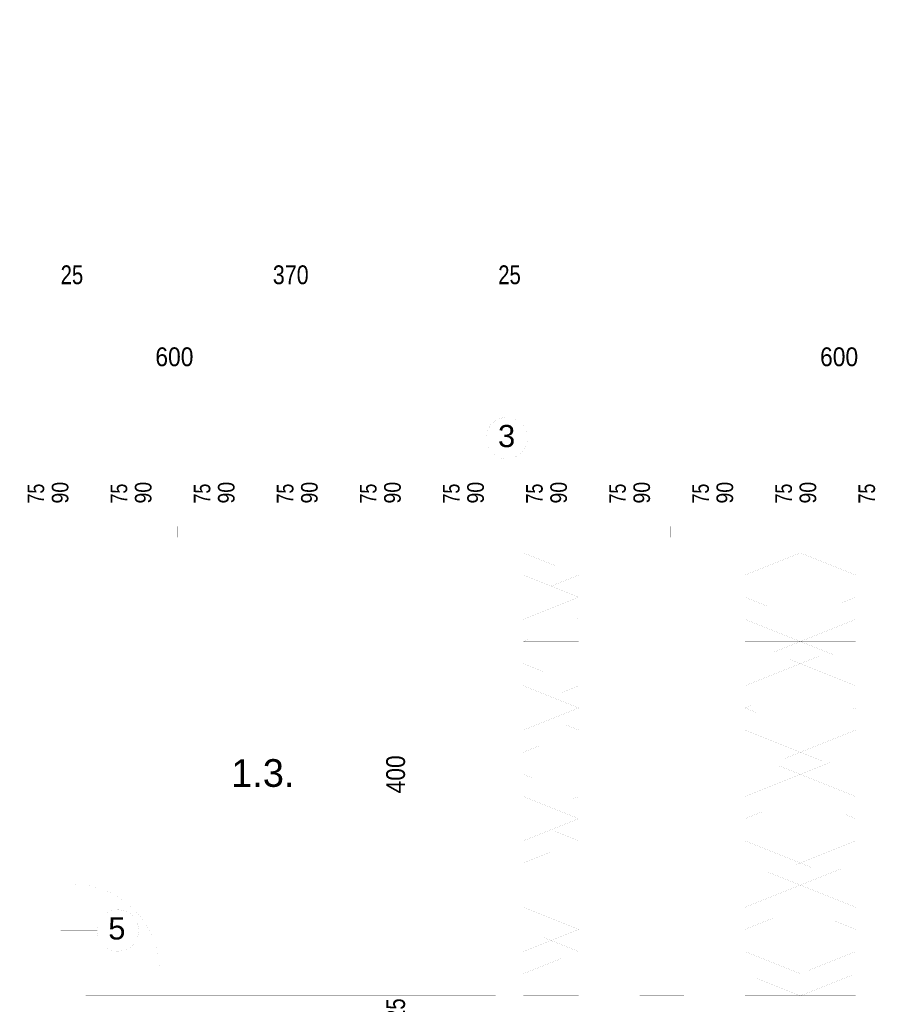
# Paper-space layout 'Layout1' of a CAD drawing. Header units: inches. Extents: x 7368 to 30263, y 5719 to 13940.
# Tile 7 of 44: x 8726 to 9505, y 12900 to 13790. Entities that reach past the tile are written whole.
import ezdxf
from ezdxf.enums import TextEntityAlignment as Align

# ---------------------------------------------------------------- set-up
doc = ezdxf.new("R2010")
doc.units = ezdxf.units.IN
doc.header["$LTSCALE"] = 2
doc.header["$MEASUREMENT"] = 0
for name, pattern in [('ACAD_ISO04W100', [30, 24, -3, 0, -3]), ('ACAD_ISO07W100', [3, 0, -3]), ('DASHED', [0.75, 0.5, -0.25]), ('DASHEDX2', [1.5, 1, -0.5]), ('HIDDEN', [9.525, 6.35, -3.175]), ('OS', [60, 30, -15, 0, -15]), ('PRZERYW', [60, 30, -30])]:
    doc.linetypes.add(name, pattern=pattern)
doc.layers.get('DEFPOINTS').update_dxf_attribs({"linetype": 'CONTINUOUS', "lineweight": 15})
for name, color, linetype, lineweight in [('A CIENKA', 7, 'CONTINUOUS', 13), ('A KRESKOWANIA', 7, 'CONTINUOUS', 5), ('A MURY ISTN', 7, 'CONTINUOUS', 15), ('A OSIE', 7, 'ACAD_ISO04W100', 13), ('A PRZERYWANIA', 7, 'HIDDEN', 15), ('A WYMIARY', 7, 'CONTINUOUS', 9), ('ECIANA_PROJEKT', 7, 'CONTINUOUS', 15), ('WYBURZENIA', 7, 'CONTINUOUS', 9)]:
    doc.layers.add(name, color=color, linetype=linetype, lineweight=lineweight)
doc.styles.get("Standard").update_dxf_attribs({"font": 'arial.ttf'})

psp = doc.layouts.get("Layout1")

# ---------------------------------------------------------------- linework, layer by layer
at = {"layer": 'A CIENKA', "color": 7, "linetype": 'Continuous', "const_width": 0.018}
psp.add_lwpolyline([(9184.25, 13411.66, 1), (9146.85, 13411.66, 1)], format="xyb", close=True, dxfattribs=at)
for points in [[(9180.55, 13267.96), (9180.55, 13307.96)], [(9180.55, 13307.96), (9230.55, 13307.96)], [(9230.55, 13307.96), (9230.55, 13267.96)], [(9380.55, 13267.96), (9380.55, 13307.96)], [(9380.55, 13307.96), (9430.55, 13307.96)], [(9430.55, 13307.96), (9430.55, 13267.96)], [(9430.55, 13267.96), (9430.55, 13307.96)], [(9430.55, 13307.96), (9480.55, 13307.96)], [(9480.55, 13307.96), (9480.55, 13267.96)], [(9230.55, 13267.96), (9180.55, 13267.96)], [(9180.55, 13227.96), (9180.55, 13267.96)], [(9180.55, 13267.96), (9230.55, 13267.96)], [(9230.55, 13267.96), (9230.55, 13227.96)], [(9380.55, 13227.96), (9380.55, 13267.96)], [(9380.55, 13267.96), (9430.55, 13267.96)], [(9430.55, 13267.96), (9380.55, 13267.96)], [(9430.55, 13267.96), (9430.55, 13227.96)], [(9430.55, 13227.96), (9430.55, 13267.96)], [(9430.55, 13267.96), (9480.55, 13267.96)], [(9480.55, 13267.96), (9430.55, 13267.96)], [(9480.55, 13267.96), (9480.55, 13227.96)], [(9180.55, 13187.96), (9180.55, 13227.96)], [(9180.55, 13227.96), (9230.55, 13227.96)], [(9230.55, 13227.96), (9180.55, 13227.96)], [(9230.55, 13227.96), (9230.55, 13187.96)], [(9430.55, 13227.96), (9380.55, 13227.96)], [(9380.55, 13187.96), (9380.55, 13227.96)], [(9380.55, 13227.96), (9430.55, 13227.96)], [(9430.55, 13227.96), (9430.55, 13187.96)], [(9480.55, 13227.96), (9430.55, 13227.96)], [(9430.55, 13187.96), (9430.55, 13227.96)], [(9430.55, 13227.96), (9480.55, 13227.96)], [(9480.55, 13227.96), (9480.55, 13187.96)], [(9180.55, 13147.96), (9180.55, 13187.96)], [(9180.55, 13187.96), (9230.55, 13187.96)], [(9230.55, 13187.96), (9180.55, 13187.96)], [(9230.55, 13187.96), (9230.55, 13147.96)], [(9430.55, 13187.96), (9380.55, 13187.96)], [(9380.55, 13147.96), (9380.55, 13187.96)], [(9380.55, 13187.96), (9430.55, 13187.96)], [(9430.55, 13187.96), (9430.55, 13147.96)], [(9480.55, 13187.96), (9430.55, 13187.96)], [(9430.55, 13147.96), (9430.55, 13187.96)], [(9430.55, 13187.96), (9480.55, 13187.96)], [(9480.55, 13187.96), (9480.55, 13147.96)], [(9230.55, 13147.96), (9180.55, 13147.96)], [(9180.55, 13107.96), (9180.55, 13147.96)], [(9180.55, 13147.96), (9230.55, 13147.96)], [(9230.55, 13147.96), (9230.55, 13107.96)], [(9380.55, 13107.96), (9380.55, 13147.96)], [(9380.55, 13147.96), (9430.55, 13147.96)], [(9430.55, 13147.96), (9380.55, 13147.96)], [(9430.55, 13147.96), (9430.55, 13107.96)], [(9430.55, 13107.96), (9430.55, 13147.96)], [(9430.55, 13147.96), (9480.55, 13147.96)], [(9480.55, 13147.96), (9430.55, 13147.96)], [(9480.55, 13147.96), (9480.55, 13107.96)], [(8896.53, 13133.54), (8999.02, 13133.54)], [(8896.53, 13079.63), (8896.53, 13133.54)], [(8999.02, 13133.54), (8999.02, 13079.63)], [(9230.55, 13107.96), (9180.55, 13107.96)], [(9180.55, 13067.96), (9180.55, 13107.96)], [(9180.55, 13107.96), (9230.55, 13107.96)], [(9230.55, 13107.96), (9230.55, 13067.96)], [(9430.55, 13107.96), (9380.55, 13107.96)], [(9380.55, 13067.96), (9380.55, 13107.96)], [(9380.55, 13107.96), (9430.55, 13107.96)], [(9430.55, 13107.96), (9430.55, 13067.96)], [(9480.55, 13107.96), (9430.55, 13107.96)], [(9430.55, 13067.96), (9430.55, 13107.96)], [(9430.55, 13107.96), (9480.55, 13107.96)], [(9480.55, 13107.96), (9480.55, 13067.96)], [(8999.02, 13079.63), (8896.53, 13079.63)], [(9180.55, 13027.96), (9180.55, 13067.96)], [(9180.55, 13067.96), (9230.55, 13067.96)], [(9230.55, 13067.96), (9180.55, 13067.96)], [(9230.55, 13067.96), (9230.55, 13027.96)], [(9430.55, 13067.96), (9380.55, 13067.96)], [(9380.55, 13027.96), (9380.55, 13067.96)], [(9380.55, 13067.96), (9430.55, 13067.96)], [(9430.55, 13067.96), (9430.55, 13027.96)], [(9480.55, 13067.96), (9430.55, 13067.96)], [(9430.55, 13027.96), (9430.55, 13067.96)], [(9430.55, 13067.96), (9480.55, 13067.96)], [(9480.55, 13067.96), (9480.55, 13027.96)], [(9230.55, 13027.96), (9180.55, 13027.96)], [(9180.55, 12987.96), (9180.55, 13027.96)], [(9180.55, 13027.96), (9230.55, 13027.96)], [(9230.55, 13027.96), (9230.55, 12987.96)], [(9380.55, 12987.96), (9380.55, 13027.96)], [(9380.55, 13027.96), (9430.55, 13027.96)], [(9430.55, 13027.96), (9380.55, 13027.96)], [(9430.55, 13027.96), (9430.55, 12987.96)], [(9430.55, 12987.96), (9430.55, 13027.96)], [(9430.55, 13027.96), (9480.55, 13027.96)], [(9480.55, 13027.96), (9430.55, 13027.96)], [(9480.55, 13027.96), (9480.55, 12987.96)], [(8778.05, 13013.96), (8768.05, 13013.96)], [(8768.05, 13013.96), (8768.05, 13008.96)], [(8768.05, 13008.96), (8778.05, 13008.96)], [(8778.05, 13008.96), (8778.05, 13013.96)], [(9180.55, 12947.96), (9180.55, 12987.96)], [(9180.55, 12987.96), (9230.55, 12987.96)], [(9230.55, 12987.96), (9180.55, 12987.96)], [(9230.55, 12987.96), (9230.55, 12947.96)], [(9380.55, 12947.96), (9380.55, 12987.96)], [(9380.55, 12987.96), (9430.55, 12987.96)], [(9430.55, 12987.96), (9380.55, 12987.96)], [(9430.55, 12987.96), (9430.55, 12947.96)], [(9480.55, 12987.96), (9430.55, 12987.96)], [(9430.55, 12947.96), (9430.55, 12987.96)], [(9430.55, 12987.96), (9480.55, 12987.96)], [(9480.55, 12987.96), (9480.55, 12947.96)], [(9180.55, 12907.96), (9180.55, 12947.96)], [(9180.55, 12947.96), (9230.55, 12947.96)], [(9230.55, 12947.96), (9180.55, 12947.96)], [(9230.55, 12947.96), (9230.55, 12907.96)], [(9430.55, 12947.96), (9380.55, 12947.96)], [(9380.55, 12907.96), (9380.55, 12947.96)], [(9380.55, 12947.96), (9430.55, 12947.96)], [(9430.55, 12947.96), (9430.55, 12907.96)], [(9430.55, 12907.96), (9430.55, 12947.96)], [(9430.55, 12947.96), (9480.55, 12947.96)], [(9480.55, 12947.96), (9430.55, 12947.96)], [(9480.55, 12947.96), (9480.55, 12907.96)], [(8852.05, 12929.96), (8773.05, 12929.96)], [(8773.05, 12929.96), (8773.05, 12924.96)], [(8852.05, 12924.96), (8852.05, 12929.96)], [(8778.05, 12924.96), (8768.05, 12924.96)], [(8768.05, 12924.96), (8768.05, 12919.96)], [(8773.05, 12924.96), (8852.05, 12924.96)], [(8778.05, 12919.96), (8778.05, 12924.96)], [(8768.05, 12919.96), (8778.05, 12919.96)], [(9230.55, 12907.96), (9180.55, 12907.96)], [(9430.55, 12907.96), (9380.55, 12907.96)], [(9480.55, 12907.96), (9430.55, 12907.96)]]:
    psp.add_lwpolyline(points, dxfattribs=at)
at = {"layer": 'A CIENKA', "color": 7, "linetype": 'DASHEDX2', "const_width": 0.018}
for points in [[(9230.55, 13287.96), (9180.55, 13287.96)], [(9430.55, 13287.96), (9380.55, 13287.96)], [(9480.55, 13287.96), (9430.55, 13287.96)], [(9230.55, 13247.96), (9180.55, 13247.96)], [(9430.55, 13247.96), (9380.55, 13247.96)], [(9480.55, 13247.96), (9430.55, 13247.96)], [(9230.55, 13207.96), (9180.55, 13207.96)], [(9430.55, 13207.96), (9380.55, 13207.96)], [(9480.55, 13207.96), (9430.55, 13207.96)], [(9230.55, 13167.96), (9180.55, 13167.96)], [(9430.55, 13167.96), (9380.55, 13167.96)], [(9480.55, 13167.96), (9430.55, 13167.96)], [(9230.55, 13127.96), (9180.55, 13127.96)], [(9430.55, 13127.96), (9380.55, 13127.96)], [(9480.55, 13127.96), (9430.55, 13127.96)], [(9230.55, 13087.96), (9180.55, 13087.96)], [(9430.55, 13087.96), (9380.55, 13087.96)], [(9480.55, 13087.96), (9430.55, 13087.96)], [(9230.55, 13047.96), (9180.55, 13047.96)], [(9430.55, 13047.96), (9380.55, 13047.96)], [(9480.55, 13047.96), (9430.55, 13047.96)], [(9230.55, 13007.96), (9180.55, 13007.96)], [(9430.55, 13007.96), (9380.55, 13007.96)], [(9480.55, 13007.96), (9430.55, 13007.96)], [(9230.55, 12967.96), (9180.55, 12967.96)], [(9430.55, 12967.96), (9380.55, 12967.96)], [(9480.55, 12967.96), (9430.55, 12967.96)], [(9230.55, 12927.96), (9180.55, 12927.96)], [(9430.55, 12927.96), (9380.55, 12927.96)], [(9480.55, 12927.96), (9430.55, 12927.96)]]:
    psp.add_lwpolyline(points, dxfattribs=at)
at = {"layer": 'A KRESKOWANIA', "color": 254, "linetype": 'Continuous', "const_width": 0.018}
for points in [[(8753.05, 13304.85), (8753.05, 13383.85)], [(8828.05, 13304.85), (8828.05, 13383.85)], [(8903.05, 13304.85), (8903.05, 13383.85)], [(8978.05, 13304.85), (8978.05, 13383.85)], [(9053.05, 13304.85), (9053.05, 13383.85)], [(9128.05, 13304.85), (9128.05, 13383.85)], [(9203.05, 13304.85), (9203.05, 13383.85)], [(9278.05, 13304.85), (9278.05, 13383.85)], [(9353.05, 13304.85), (9353.05, 13383.85)], [(9428.05, 13304.85), (9428.05, 13383.85)], [(9503.05, 13304.85), (9503.05, 13383.85)], [(9180.55, 13307.96), (9230.55, 13287.96)], [(9230.55, 13307.96), (9180.55, 13287.96)], [(9305.55, 13307.96), (9285.55, 13307.96)], [(9285.55, 13307.96), (9285.55, 12907.96)], [(9305.55, 12907.96), (9305.55, 13307.96)], [(9325.55, 13307.96), (9305.55, 13307.96)], [(9305.55, 13307.96), (9305.55, 12907.96)], [(9325.55, 12907.96), (9325.55, 13307.96)], [(9380.55, 13307.96), (9430.55, 13287.96)], [(9430.55, 13307.96), (9380.55, 13287.96)], [(9430.55, 13307.96), (9480.55, 13287.96)], [(9480.55, 13307.96), (9430.55, 13287.96)], [(9230.55, 13287.96), (9180.55, 13267.96)], [(9180.55, 13287.96), (9230.55, 13267.96)], [(9380.55, 13287.96), (9430.55, 13267.96)], [(9430.55, 13287.96), (9380.55, 13267.96)], [(9430.55, 13287.96), (9480.55, 13267.96)], [(9480.55, 13287.96), (9430.55, 13267.96)], [(9180.55, 13267.96), (9230.55, 13247.96)], [(9230.55, 13267.96), (9180.55, 13247.96)], [(9430.55, 13267.96), (9380.55, 13247.96)], [(9380.55, 13267.96), (9430.55, 13247.96)], [(9480.55, 13267.96), (9430.55, 13247.96)], [(9430.55, 13267.96), (9480.55, 13247.96)], [(9230.55, 13247.96), (9180.55, 13227.96)], [(9180.55, 13247.96), (9230.55, 13227.96)], [(9380.55, 13247.96), (9430.55, 13227.96)], [(9430.55, 13247.96), (9380.55, 13227.96)], [(9430.55, 13247.96), (9480.55, 13227.96)], [(9480.55, 13247.96), (9430.55, 13227.96)], [(9180.55, 13227.96), (9230.55, 13207.96)], [(9230.55, 13227.96), (9180.55, 13207.96)], [(9430.55, 13227.96), (9380.55, 13207.96)], [(9380.55, 13227.96), (9430.55, 13207.96)], [(9480.55, 13227.96), (9430.55, 13207.96)], [(9430.55, 13227.96), (9480.55, 13207.96)], [(9230.55, 13207.96), (9180.55, 13187.96)], [(9180.55, 13207.96), (9230.55, 13187.96)], [(9430.55, 13207.96), (9380.55, 13187.96)], [(9380.55, 13207.96), (9430.55, 13187.96)], [(9480.55, 13207.96), (9430.55, 13187.96)], [(9430.55, 13207.96), (9480.55, 13187.96)], [(9230.55, 13187.96), (9180.55, 13167.96)], [(9180.55, 13187.96), (9230.55, 13167.96)], [(9380.55, 13187.96), (9430.55, 13167.96)], [(9430.55, 13187.96), (9380.55, 13167.96)], [(9430.55, 13187.96), (9480.55, 13167.96)], [(9480.55, 13187.96), (9430.55, 13167.96)], [(9180.55, 13167.96), (9230.55, 13147.96)], [(9230.55, 13167.96), (9180.55, 13147.96)], [(9430.55, 13167.96), (9380.55, 13147.96)], [(9380.55, 13167.96), (9430.55, 13147.96)], [(9480.55, 13167.96), (9430.55, 13147.96)], [(9430.55, 13167.96), (9480.55, 13147.96)], [(9180.55, 13147.96), (9230.55, 13127.96)], [(9230.55, 13147.96), (9180.55, 13127.96)], [(9430.55, 13147.96), (9380.55, 13127.96)], [(9380.55, 13147.96), (9430.55, 13127.96)], [(9480.55, 13147.96), (9430.55, 13127.96)], [(9430.55, 13147.96), (9480.55, 13127.96)], [(9180.55, 13127.96), (9230.55, 13107.96)], [(9230.55, 13127.96), (9180.55, 13107.96)], [(9430.55, 13127.96), (9380.55, 13107.96)], [(9380.55, 13127.96), (9430.55, 13107.96)], [(9480.55, 13127.96), (9430.55, 13107.96)], [(9430.55, 13127.96), (9480.55, 13107.96)], [(9180.55, 13107.96), (9230.55, 13087.96)], [(9230.55, 13107.96), (9180.55, 13087.96)], [(9430.55, 13107.96), (9380.55, 13087.96)], [(9380.55, 13107.96), (9430.55, 13087.96)], [(9480.55, 13107.96), (9430.55, 13087.96)], [(9430.55, 13107.96), (9480.55, 13087.96)], [(9230.55, 13087.96), (9180.55, 13067.96)], [(9180.55, 13087.96), (9230.55, 13067.96)], [(9380.55, 13087.96), (9430.55, 13067.96)], [(9430.55, 13087.96), (9380.55, 13067.96)], [(9430.55, 13087.96), (9480.55, 13067.96)], [(9480.55, 13087.96), (9430.55, 13067.96)], [(9230.55, 13067.96), (9180.55, 13047.96)], [(9180.55, 13067.96), (9230.55, 13047.96)], [(9380.55, 13067.96), (9430.55, 13047.96)], [(9430.55, 13067.96), (9380.55, 13047.96)], [(9430.55, 13067.96), (9480.55, 13047.96)], [(9480.55, 13067.96), (9430.55, 13047.96)], [(9180.55, 13047.96), (9230.55, 13027.96)], [(9230.55, 13047.96), (9180.55, 13027.96)], [(9430.55, 13047.96), (9380.55, 13027.96)], [(9380.55, 13047.96), (9430.55, 13027.96)], [(9480.55, 13047.96), (9430.55, 13027.96)], [(9430.55, 13047.96), (9480.55, 13027.96)], [(9180.55, 13027.96), (9230.55, 13007.96)], [(9230.55, 13027.96), (9180.55, 13007.96)], [(9430.55, 13027.96), (9380.55, 13007.96)], [(9380.55, 13027.96), (9430.55, 13007.96)], [(9480.55, 13027.96), (9430.55, 13007.96)], [(9430.55, 13027.96), (9480.55, 13007.96)], [(9230.55, 13007.96), (9180.55, 12987.96)], [(9180.55, 13007.96), (9230.55, 12987.96)], [(9380.55, 13007.96), (9430.55, 12987.96)], [(9430.55, 13007.96), (9380.55, 12987.96)], [(9430.55, 13007.96), (9480.55, 12987.96)], [(9480.55, 13007.96), (9430.55, 12987.96)], [(9230.55, 12987.96), (9180.55, 12967.96)], [(9180.55, 12987.96), (9230.55, 12967.96)], [(9380.55, 12987.96), (9430.55, 12967.96)], [(9430.55, 12987.96), (9380.55, 12967.96)], [(9430.55, 12987.96), (9480.55, 12967.96)], [(9480.55, 12987.96), (9430.55, 12967.96)], [(8762.8, 12966.96), (8795.87, 12966.96)], [(9230.55, 12967.96), (9180.55, 12947.96)], [(9180.55, 12967.96), (9230.55, 12947.96)], [(9430.55, 12967.96), (9380.55, 12947.96)], [(9380.55, 12967.96), (9430.55, 12947.96)], [(9430.55, 12967.96), (9480.55, 12947.96)], [(9480.55, 12967.96), (9430.55, 12947.96)], [(9230.55, 12947.96), (9180.55, 12927.96)], [(9180.55, 12947.96), (9230.55, 12927.96)], [(9380.55, 12947.96), (9430.55, 12927.96)], [(9430.55, 12947.96), (9380.55, 12927.96)], [(9430.55, 12947.96), (9480.55, 12927.96)], [(9480.55, 12947.96), (9430.55, 12927.96)], [(9180.55, 12927.96), (9230.55, 12907.96)], [(9230.55, 12927.96), (9180.55, 12907.96)], [(9430.55, 12927.96), (9380.55, 12907.96)], [(9380.55, 12927.96), (9430.55, 12907.96)], [(9480.55, 12927.96), (9430.55, 12907.96)], [(9430.55, 12927.96), (9480.55, 12907.96)], [(9285.55, 12907.96), (9305.55, 12907.96)], [(9305.55, 12907.96), (9325.55, 12907.96)]]:
    psp.add_lwpolyline(points, dxfattribs=at)
psp.add_lwpolyline([(8852.05, 12929.96, 0.414214), (8773.05, 13008.96, 0.414214)], format="xyb", dxfattribs=at)
at = {"layer": 'A MURY ISTN', "color": 4, "linetype": 'Continuous', "const_width": 0.018}
for points in [[(8715.55, 13331.96), (10440.55, 13331.96)], [(8715.55, 13307.96), (8760.55, 13307.96)], [(8735.87, 13307.96), (8835.87, 13307.96)], [(8760.55, 13157.96), (8760.55, 13307.96)], [(8785.55, 13307.96), (10440.55, 13307.96)], [(8785.55, 13013.96), (8785.55, 13307.96)], [(9150.55, 13307.96), (9180.55, 13307.96)], [(9150.55, 13262.96), (9150.55, 13307.96)], [(9180.55, 13307.96), (9180.55, 13262.96)], [(9180.55, 13262.96), (9150.55, 13262.96)], [(9155.55, 12907.96), (9155.55, 13262.96)], [(9180.55, 12623.96), (9180.55, 13262.96)], [(8720.55, 13157.96), (8760.55, 13157.96)], [(8720.55, 13145.96), (8760.55, 13145.96)], [(8760.55, 13013.96), (8760.55, 13145.96)], [(8760.55, 13013.96), (8785.55, 13013.96)], [(8760.55, 12919.96), (8785.55, 12919.96)], [(8760.55, 12818.96), (8760.55, 12919.96)], [(8785.55, 12907.96), (8785.55, 12919.96)], [(8785.55, 12907.96), (9155.55, 12907.96)]]:
    psp.add_lwpolyline(points, dxfattribs=at)
at = {"layer": 'A OSIE', "color": 1, "linetype": 'OS', "const_width": 0.018}
for points in [[(9165.55, 10192.96), (9165.55, 13392.96)], [(7865.55, 13292.96), (13525.55, 13292.96)]]:
    psp.add_lwpolyline(points, dxfattribs=at)
at = {"layer": 'A PRZERYWANIA', "color": 3, "linetype": 'DASHED', "const_width": 0.018}
for points in [[(8793.05, 13331.96), (8713.05, 13331.96)], [(8868.05, 13331.96), (8788.05, 13331.96)], [(8788.05, 13331.96), (8788.05, 13321.96)], [(8793.05, 13331.96), (8788.05, 13331.96)], [(8788.05, 13331.96), (8788.05, 13321.96)], [(8788.05, 13321.96), (8788.05, 13331.96)], [(8788.05, 13331.96), (8793.05, 13331.96)], [(8793.05, 13321.96), (8793.05, 13331.96)], [(8793.05, 13321.96), (8793.05, 13331.96)], [(8793.05, 13331.96), (8793.05, 13321.96)], [(8943.05, 13331.96), (8863.05, 13331.96)], [(8863.05, 13331.96), (8863.05, 13321.96)], [(8868.05, 13331.96), (8863.05, 13331.96)], [(8863.05, 13331.96), (8863.05, 13321.96)], [(8863.05, 13321.96), (8863.05, 13331.96)], [(8863.05, 13331.96), (8868.05, 13331.96)], [(8868.05, 13321.96), (8868.05, 13331.96)], [(8868.05, 13321.96), (8868.05, 13331.96)], [(8868.05, 13331.96), (8868.05, 13321.96)], [(9018.05, 13331.96), (8938.05, 13331.96)], [(8938.05, 13331.96), (8938.05, 13321.96)], [(8943.05, 13331.96), (8938.05, 13331.96)], [(8938.05, 13331.96), (8938.05, 13321.96)], [(8938.05, 13321.96), (8938.05, 13331.96)], [(8938.05, 13331.96), (8943.05, 13331.96)], [(8943.05, 13321.96), (8943.05, 13331.96)], [(8943.05, 13321.96), (8943.05, 13331.96)], [(8943.05, 13331.96), (8943.05, 13321.96)], [(9093.05, 13331.96), (9013.05, 13331.96)], [(9013.05, 13331.96), (9013.05, 13321.96)], [(9018.05, 13331.96), (9013.05, 13331.96)], [(9013.05, 13331.96), (9013.05, 13321.96)], [(9013.05, 13321.96), (9013.05, 13331.96)], [(9013.05, 13331.96), (9018.05, 13331.96)], [(9018.05, 13321.96), (9018.05, 13331.96)], [(9018.05, 13321.96), (9018.05, 13331.96)], [(9018.05, 13331.96), (9018.05, 13321.96)], [(9168.05, 13331.96), (9088.05, 13331.96)], [(9088.05, 13331.96), (9088.05, 13321.96)], [(9093.05, 13331.96), (9088.05, 13331.96)], [(9088.05, 13331.96), (9088.05, 13321.96)], [(9088.05, 13321.96), (9088.05, 13331.96)], [(9088.05, 13331.96), (9093.05, 13331.96)], [(9093.05, 13321.96), (9093.05, 13331.96)], [(9093.05, 13321.96), (9093.05, 13331.96)], [(9093.05, 13331.96), (9093.05, 13321.96)], [(9163.05, 13321.96), (9163.05, 13331.96)], [(9163.05, 13331.96), (9168.05, 13331.96)], [(9243.05, 13331.96), (9163.05, 13331.96)], [(9163.05, 13331.96), (9163.05, 13321.96)], [(9168.05, 13331.96), (9163.05, 13331.96)], [(9163.05, 13331.96), (9163.05, 13321.96)], [(9168.05, 13321.96), (9168.05, 13331.96)], [(9168.05, 13331.96), (9168.05, 13321.96)], [(9168.05, 13321.96), (9168.05, 13331.96)], [(9318.05, 13331.96), (9238.05, 13331.96)], [(9238.05, 13331.96), (9238.05, 13321.96)], [(9243.05, 13331.96), (9238.05, 13331.96)], [(9238.05, 13331.96), (9238.05, 13321.96)], [(9238.05, 13321.96), (9238.05, 13331.96)], [(9238.05, 13331.96), (9243.05, 13331.96)], [(9243.05, 13321.96), (9243.05, 13331.96)], [(9243.05, 13321.96), (9243.05, 13331.96)], [(9243.05, 13331.96), (9243.05, 13321.96)], [(9393.05, 13331.96), (9313.05, 13331.96)], [(9313.05, 13331.96), (9313.05, 13321.96)], [(9318.05, 13331.96), (9313.05, 13331.96)], [(9313.05, 13331.96), (9313.05, 13321.96)], [(9313.05, 13321.96), (9313.05, 13331.96)], [(9313.05, 13331.96), (9318.05, 13331.96)], [(9318.05, 13321.96), (9318.05, 13331.96)], [(9318.05, 13321.96), (9318.05, 13331.96)], [(9318.05, 13331.96), (9318.05, 13321.96)], [(9468.05, 13331.96), (9388.05, 13331.96)], [(9388.05, 13331.96), (9388.05, 13321.96)], [(9393.05, 13331.96), (9388.05, 13331.96)], [(9388.05, 13331.96), (9388.05, 13321.96)], [(9388.05, 13321.96), (9388.05, 13331.96)], [(9388.05, 13331.96), (9393.05, 13331.96)], [(9393.05, 13321.96), (9393.05, 13331.96)], [(9393.05, 13321.96), (9393.05, 13331.96)], [(9393.05, 13331.96), (9393.05, 13321.96)], [(9543.05, 13331.96), (9463.05, 13331.96)], [(9463.05, 13331.96), (9463.05, 13321.96)], [(9468.05, 13331.96), (9463.05, 13331.96)], [(9463.05, 13331.96), (9463.05, 13321.96)], [(9463.05, 13321.96), (9463.05, 13331.96)], [(9463.05, 13331.96), (9468.05, 13331.96)], [(9468.05, 13321.96), (9468.05, 13331.96)], [(9468.05, 13321.96), (9468.05, 13331.96)], [(9468.05, 13331.96), (9468.05, 13321.96)], [(8713.05, 13321.96), (8793.05, 13321.96)], [(8718.05, 13326.96), (8788.05, 13326.96)], [(8788.05, 13321.96), (8868.05, 13321.96)], [(8788.05, 13321.96), (8793.05, 13321.96)], [(8793.05, 13321.96), (8788.05, 13321.96)], [(8793.05, 13326.96), (8863.05, 13326.96)], [(8863.05, 13321.96), (8943.05, 13321.96)], [(8863.05, 13321.96), (8868.05, 13321.96)], [(8868.05, 13321.96), (8863.05, 13321.96)], [(8868.05, 13326.96), (8938.05, 13326.96)], [(8938.05, 13321.96), (9018.05, 13321.96)], [(8938.05, 13321.96), (8943.05, 13321.96)], [(8943.05, 13321.96), (8938.05, 13321.96)], [(8943.05, 13326.96), (9013.05, 13326.96)], [(9013.05, 13321.96), (9093.05, 13321.96)], [(9013.05, 13321.96), (9018.05, 13321.96)], [(9018.05, 13321.96), (9013.05, 13321.96)], [(9018.05, 13326.96), (9088.05, 13326.96)], [(9088.05, 13321.96), (9168.05, 13321.96)], [(9088.05, 13321.96), (9093.05, 13321.96)], [(9093.05, 13321.96), (9088.05, 13321.96)], [(9093.05, 13326.96), (9163.05, 13326.96)], [(9168.05, 13321.96), (9163.05, 13321.96)], [(9163.05, 13321.96), (9243.05, 13321.96)], [(9163.05, 13321.96), (9168.05, 13321.96)], [(9168.05, 13326.96), (9238.05, 13326.96)], [(9238.05, 13321.96), (9318.05, 13321.96)], [(9238.05, 13321.96), (9243.05, 13321.96)], [(9243.05, 13321.96), (9238.05, 13321.96)], [(9243.05, 13326.96), (9313.05, 13326.96)], [(9313.05, 13321.96), (9393.05, 13321.96)], [(9313.05, 13321.96), (9318.05, 13321.96)], [(9318.05, 13321.96), (9313.05, 13321.96)], [(9318.05, 13326.96), (9388.05, 13326.96)], [(9388.05, 13321.96), (9468.05, 13321.96)], [(9388.05, 13321.96), (9393.05, 13321.96)], [(9393.05, 13321.96), (9388.05, 13321.96)], [(9393.05, 13326.96), (9463.05, 13326.96)], [(9463.05, 13321.96), (9543.05, 13321.96)], [(9463.05, 13321.96), (9468.05, 13321.96)], [(9468.05, 13321.96), (9463.05, 13321.96)], [(9468.05, 13326.96), (9538.05, 13326.96)]]:
    psp.add_lwpolyline(points, dxfattribs=at)
at = {"layer": 'A PRZERYWANIA', "color": 3, "linetype": 'PRZERYW', "const_width": 0.018}
for points in [[(9150.55, 10322.96), (9150.55, 13262.96)], [(9180.55, 10322.96), (9180.55, 13262.96)]]:
    psp.add_lwpolyline(points, dxfattribs=at)
at = {"layer": 'A WYMIARY', "color": 80, "linetype": 'Continuous', "const_width": 0.018}
for points in [[(13473.55, 13588.32), (7917.55, 13588.32)], [(8760.55, 13547.96), (8760.55, 13553.96)], [(8760.55, 13547.96), (8766.55, 13553.96)], [(8760.55, 13547.96), (8760.55, 13553.96)], [(8760.55, 13547.96), (8766.55, 13553.96)], [(8785.55, 13547.96), (8785.55, 13553.96)], [(8785.55, 13547.96), (8791.55, 13553.96)], [(8785.55, 13547.96), (8785.55, 13553.96)], [(8785.55, 13547.96), (8791.55, 13553.96)], [(9155.55, 13547.96), (9155.55, 13553.96)], [(9155.55, 13547.96), (9161.55, 13553.96)], [(9155.55, 13547.96), (9155.55, 13553.96)], [(9155.55, 13547.96), (9161.55, 13553.96)], [(9180.55, 13547.96), (9180.55, 13553.96)], [(9180.55, 13547.96), (9186.55, 13553.96)], [(9180.55, 13547.96), (9180.55, 13553.96)], [(9180.55, 13547.96), (9186.55, 13553.96)], [(8586.55, 13547.96), (8754.55, 13547.96)], [(8754.55, 13547.96), (8748.55, 13547.96)], [(8760.55, 13547.96), (8754.55, 13547.96)], [(8760.55, 13547.96), (8754.55, 13541.96)], [(8760.55, 13547.96), (8754.55, 13547.96)], [(8760.55, 13547.96), (8754.55, 13541.96)], [(8760.55, 13547.96), (8766.55, 13547.96)], [(8760.55, 13547.96), (8760.55, 13541.96)], [(8760.55, 13547.96), (8785.55, 13547.96)], [(8760.55, 13547.96), (8766.55, 13547.96)], [(8760.55, 13547.96), (8760.55, 13541.96)], [(8785.55, 13547.96), (8779.55, 13547.96)], [(8785.55, 13547.96), (8779.55, 13541.96)], [(8785.55, 13547.96), (8779.55, 13547.96)], [(8785.55, 13547.96), (8779.55, 13541.96)], [(8785.55, 13547.96), (8791.55, 13547.96)], [(8785.55, 13547.96), (8785.55, 13541.96)], [(8785.55, 13547.96), (8791.55, 13547.96)], [(8785.55, 13547.96), (8785.55, 13541.96)], [(8791.55, 13547.96), (8797.55, 13547.96)], [(8791.55, 13547.96), (9149.55, 13547.96)], [(9149.55, 13547.96), (9143.55, 13547.96)], [(9155.55, 13547.96), (9149.55, 13547.96)], [(9155.55, 13547.96), (9149.55, 13541.96)], [(9155.55, 13547.96), (9149.55, 13547.96)], [(9155.55, 13547.96), (9149.55, 13541.96)], [(9155.55, 13547.96), (9161.55, 13547.96)], [(9155.55, 13547.96), (9155.55, 13541.96)], [(9155.55, 13547.96), (9180.55, 13547.96)], [(9155.55, 13547.96), (9161.55, 13547.96)], [(9155.55, 13547.96), (9155.55, 13541.96)], [(9180.55, 13547.96), (9174.55, 13547.96)], [(9180.55, 13547.96), (9174.55, 13541.96)], [(9180.55, 13547.96), (9174.55, 13547.96)], [(9180.55, 13547.96), (9174.55, 13541.96)], [(9180.55, 13547.96), (9186.55, 13547.96)], [(9180.55, 13547.96), (9180.55, 13541.96)], [(9180.55, 13547.96), (9186.55, 13547.96)], [(9180.55, 13547.96), (9180.55, 13541.96)], [(9186.55, 13547.96), (9192.55, 13547.96)], [(9186.55, 13547.96), (10084.48, 13547.96)], [(8721.55, 13512.35), (11054.55, 13512.35)], [(8571.55, 13473.92), (9159.55, 13473.92)], [(9165.55, 13473.92), (9159.55, 13473.92)], [(9165.55, 13473.92), (9159.55, 13467.92)], [(9165.55, 13473.92), (9159.55, 13473.92)], [(9165.55, 13473.92), (9159.55, 13467.92)], [(9165.55, 13473.92), (9165.55, 13479.92)], [(9165.55, 13473.92), (9171.55, 13479.92)], [(9165.55, 13473.92), (9165.55, 13479.92)], [(9165.55, 13473.92), (9171.55, 13479.92)], [(9165.55, 13473.92), (9171.55, 13473.92)], [(9165.55, 13473.92), (9165.55, 13467.92)], [(9165.55, 13473.92), (9171.55, 13473.92)], [(9165.55, 13473.92), (9165.55, 13467.92)], [(9171.55, 13473.92), (9759.55, 13473.92)], [(9076.38, 13307.96), (9070.38, 13313.96)], [(9076.38, 13307.96), (9076.38, 13313.96)], [(9076.38, 13307.96), (9070.38, 13307.96)], [(9076.38, 13307.96), (9076.38, 13301.96)], [(9076.38, 13307.96), (9082.38, 13307.96)], [(9076.38, 13307.96), (9082.38, 13301.96)], [(9076.38, 12913.96), (9076.38, 13301.96)], [(9076.38, 12907.96), (9070.38, 12913.96)], [(9076.38, 12907.96), (9070.38, 12913.96)], [(9076.38, 12913.96), (9076.38, 12919.96)], [(9076.38, 12907.96), (9076.38, 12913.96)], [(9076.38, 12907.96), (9076.38, 12913.96)], [(9448.54, 12907.96), (9442.54, 12913.96)], [(9448.54, 12907.96), (9448.54, 12913.96)], [(9076.38, 12907.96), (9070.38, 12907.96)], [(9076.38, 12907.96), (9070.38, 12907.96)], [(9076.38, 12882.96), (9076.38, 12907.96)], [(9076.38, 12907.96), (9076.38, 12901.96)], [(9076.38, 12907.96), (9082.38, 12907.96)], [(9076.38, 12907.96), (9082.38, 12901.96)], [(9076.38, 12907.96), (9076.38, 12901.96)], [(9076.38, 12907.96), (9082.38, 12907.96)], [(9076.38, 12907.96), (9082.38, 12901.96)], [(9448.54, 12907.96), (9442.54, 12907.96)], [(9448.54, 12907.96), (9448.54, 12901.96)], [(9448.54, 12907.96), (9454.54, 12907.96)], [(9448.54, 12907.96), (9454.54, 12901.96)], [(9448.54, 12901.96), (9448.54, 12789.96)]]:
    psp.add_lwpolyline(points, dxfattribs=at)
at = {"layer": 'DEFPOINTS', "color": 7, "linetype": 'Continuous', "const_width": 0.018}
psp.add_lwpolyline([(14917.75, 13789.49), (7367.61, 13789.49)], dxfattribs=at)
psp.add_lwpolyline([(8833.27, 12966.96, 1), (8795.87, 12966.96, 1)], format="xyb", close=True, dxfattribs=at)
at = {"layer": 'ECIANA_PROJEKT', "color": 141, "linetype": 'Continuous', "const_width": 0.018}
for points in [[(10380.55, 13402.96), (7770.55, 13402.96)], [(11045.55, 13341.96), (8715.55, 13341.96)], [(8902.53, 13127.54), (8993.02, 13127.54)], [(8902.53, 13085.63), (8902.53, 13127.54)], [(8993.02, 13127.54), (8993.02, 13085.63)], [(8993.02, 13085.63), (8902.53, 13085.63)]]:
    psp.add_lwpolyline(points, dxfattribs=at)
at = {"layer": 'WYBURZENIA', "color": 6, "linetype": 'ACAD_ISO07W100', "const_width": 0.018}
for points in [[(8729.87, 13301.96), (8729.87, 13307.96)], [(8735.87, 13301.96), (8735.87, 13307.96)], [(8729.87, 13301.96), (8735.87, 13301.96)]]:
    psp.add_lwpolyline(points, dxfattribs=at)

# ---------------------------------------------------------------- texts
at = {"layer": 'A KRESKOWANIA', "color": 254}
psp.add_text('3', height=20, dxfattribs=at).set_placement((9157.63, 13403.52))
at = {"layer": 'A WYMIARY', "color": 80}
for s, width, p in [('25', 0.771429, (8773.05, 13559.13)), ('370', 0.816807, (8970.55, 13559.13)), ('25', 0.771429, (9168.05, 13559.13)), ('600', 0.867857, (8865.55, 13485.08)), ('600', 0.867857, (9465.55, 13485.08))]:
    psp.add_text(s, height=17, dxfattribs=dict(at, width=width)).set_placement(p, align=Align.MIDDLE_CENTER)
for s, width, p in [('75', 0.771429, (8747.97, 13352.56)), ('90', 0.841559, (8769.84, 13352.56)), ('75', 0.771429, (8822.97, 13352.56)), ('90', 0.841559, (8844.84, 13352.56)), ('75', 0.771429, (8897.97, 13352.56)), ('90', 0.841559, (8919.84, 13352.56)), ('75', 0.771429, (8972.97, 13352.56)), ('90', 0.841559, (8994.84, 13352.56)), ('75', 0.771429, (9047.97, 13352.56)), ('90', 0.841559, (9069.84, 13352.56)), ('75', 0.771429, (9122.97, 13352.56)), ('90', 0.841559, (9144.84, 13352.56)), ('75', 0.771429, (9197.97, 13352.56)), ('90', 0.841559, (9219.84, 13352.56)), ('75', 0.771429, (9272.97, 13352.56)), ('90', 0.841559, (9294.84, 13352.56)), ('75', 0.771429, (9347.97, 13352.56)), ('90', 0.841559, (9369.84, 13352.56)), ('75', 0.771429, (9422.97, 13352.56)), ('90', 0.841559, (9444.84, 13352.56)), ('75', 0.771429, (9497.97, 13352.56))]:
    psp.add_text(s, height=14.96, rotation=90, dxfattribs=dict(at, width=width)).set_placement(p)
for s, width, p in [('400', 0.867857, (9065.21, 13107.96)), ('25', 0.771429, (9065.21, 12895.46))]:
    psp.add_text(s, height=17, rotation=90, dxfattribs=dict(at, width=width)).set_placement(p, align=Align.MIDDLE_CENTER)
at = {"layer": 'DEFPOINTS', "color": 7}
psp.add_text('5', height=20, dxfattribs=at).set_placement((8805.85, 12958.82))
at = {"layer": 'ECIANA_PROJEKT', "color": 141, "width": 0.979592}
psp.add_text('1.3.', height=25, dxfattribs=at).set_placement((8916.86, 13096.69))

doc.saveas('drawing.dxf')
